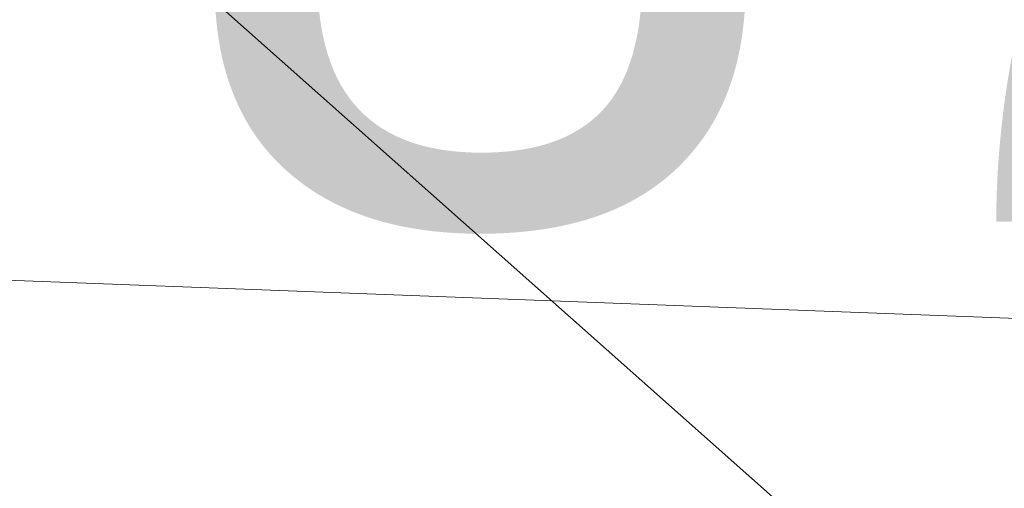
# Model space of a CAD drawing. Header units: feet. Extents: x 2433273 to 2447442, y 555003 to 575201.
# Tile 129 of 226: x 2446031.12 to 2446039.27, y 557976.21 to 557980.08. Entities that reach past the tile are written whole.
import ezdxf

# ---------------------------------------------------------------- set-up
doc = ezdxf.new("R2010")
doc.units = ezdxf.units.FT
doc.header["$LTSCALE"] = 50
doc.header["$MEASUREMENT"] = 0
doc.linetypes.add('DGN Style 3', pattern=[677.930942, 484.236387, -193.694555])
doc.linetypes.add('DGN Style 7', pattern=[968.472775, 435.812749, -193.694555, 145.270916, -193.694555])
for name, color, linetype, lineweight in [('GE_P_Driveway_CL', 7, 'DGN Style 7', 13), ('PV_X_EOP', 7, 'DGN Style 3', 0), ('SV_X_Text', 7, 'Continuous', 0), ('UT_X_Gas', 2, 'Continuous', 0)]:
    doc.layers.add(name, color=color, linetype=linetype, lineweight=lineweight)
doc.styles.add('Slanted-Normal LS 0.50', font='font31.shx', dxfattribs={"height": 0.14})

msp = doc.modelspace()

# ---------------------------------------------------------------- linework, layer by layer
at = {"layer": 'GE_P_Driveway_CL'}
msp.add_line((2446026.6614, 557985.6226), (2446078.2066, 557939.8794), dxfattribs=at)
at = {"layer": 'PV_X_EOP'}
msp.add_open_spline([(2446063.698, 557946.6349), (2446065.8127, 557949.5395), (2446067.9273, 557952.4442), (2446070.042, 557955.3488), (2446060.9063, 557963.5556), (2446051.7707, 557971.7624), (2446042.635, 557979.9692), (2446033.9773, 557984.507), (2446025.3197, 557989.0447), (2446016.662, 557993.5825), (2446014.2222, 557994.8613), (2446012.8933, 557997.9749), (2446010.21, 557998.746), (2446003.7731, 558000.5958), (2445997.2049, 558001.1889), (2445990.629, 558001.8383), (2445977.6117, 558003.1237), (2445964.5943, 558004.4092), (2445951.577, 558005.6946), (2445933.7903, 558007.3861), (2445916.0037, 558009.0776), (2445898.217, 558010.7691), (2445880.0357, 558012.0586), (2445861.8543, 558013.348), (2445843.673, 558014.6375), (2445836.0217, 558014.8155), (2445828.3703, 558014.9936), (2445820.719, 558015.1716), (2445817.8815, 558015.2376), (2445815.1764, 558016.2332), (2445812.57, 558017.6408), (2445809.7826, 558019.1462), (2445807.6684, 558021.0862), (2445805.347, 558023.1863), (2445803.4035, 558024.9445), (2445800.4131, 558026.4044), (2445800.351, 558028.9449), (2445800.085, 558039.8253), (2445799.819, 558050.7056), (2445799.553, 558061.586)], degree=3, knots=[0, 0, 0, 0, 0.125, 0.125, 0.125, 0.25, 0.25, 0.25, 0.325849, 0.325849, 0.325849, 0.347224, 0.347224, 0.347224, 0.398499, 0.398499, 0.398499, 0.5, 0.5, 0.5, 0.625, 0.625, 0.625, 0.75, 0.75, 0.75, 0.820991, 0.820991, 0.820991, 0.847318, 0.847318, 0.847318, 0.875474, 0.875474, 0.875474, 0.899046, 0.899046, 0.899046, 1, 1, 1, 1], dxfattribs=at)
at = {"layer": 'UT_X_Gas'}
msp.add_line((2445450.6888, 557999.9504), (2446053.4976, 557977.0758), dxfattribs=at)

# ---------------------------------------------------------------- texts
at = {"layer": 'SV_X_Text', "insert": (2446021.4078, 558037.9229), "char_height": 7, "attachment_point": 1, "line_spacing_factor": 0.9, "style": 'Slanted-Normal LS 0.50'}
msp.add_mtext('Control Point #4\\P5/8" x 30" rebar (set)\\Pw/cap stamped "GPD"\\PN: 558005.642\\PE: 2445991.255\\PZ: 878.131', dxfattribs=at)

doc.saveas('drawing.dxf')
